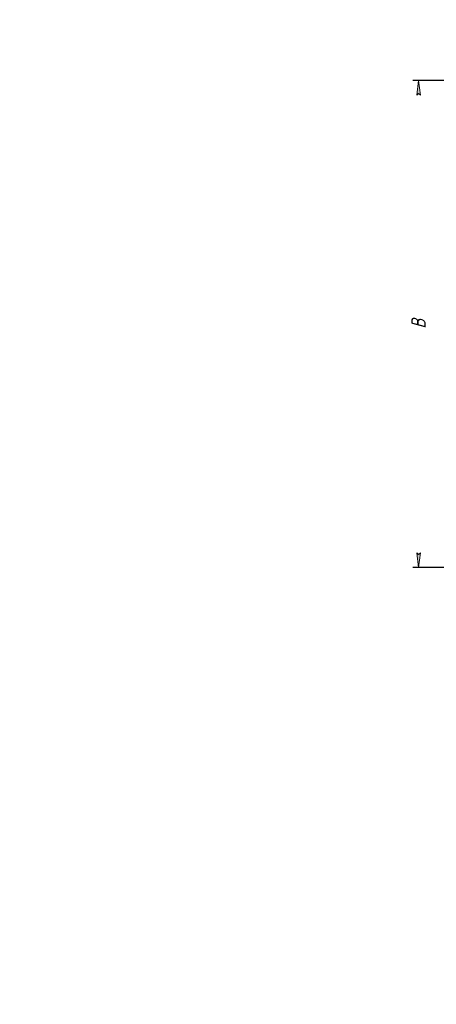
# Model space of a CAD drawing. Header units: millimetres. Extents: x 0 to 420, y 0 to 594.
# Tile 1 of 17: x 0 to 144, y 0 to 340. Entities that reach past the tile are written whole.
import ezdxf

# ---------------------------------------------------------------- set-up
doc = ezdxf.new("R2010")
doc.units = ezdxf.units.MM
doc.linetypes.add('K5LT_THIN', pattern=[0])
doc.layers.add('Системный слой', color=7, linetype='Continuous')
doc.styles.add('KDIMTEXTSTYLE', font='GOST_AU.SHX', dxfattribs={"width": 0.96, "oblique": 15, "height": 5})
doc.dimstyles.new('KDIMSTYLE (0.20)', dxfattribs={"dimtxt": 5, "dimasz": 1, "dimexe": 2, "dimexo": 0, "dimgap": 1, "dimtad": 1, "dimlfac": 5, "dimtxsty": 'KDIMTEXTSTYLE', "dimsah": 1, "dimcen": 0, "dimdle": 1, "dimadec": 0, "dimazin": 0, "dimtfac": 0.667, "dimtmove": 0, "dimatfit": 3, "dimfxl": 1, "dimtvp": 1, "dimtolj": 1, "dimtzin": 0, "dimarcsym": 0})

# ---------------------------------------------------------------- blocks, each defined once
blk = doc.blocks.new('KDIMARROW_01')
at = {"layer": 'Системный слой'}
blk.add_hatch(color=0, dxfattribs=at).paths.add_polyline_path([(0, 0), (-5, 0.66), (-4.5, 0), (-5, -0.66)])
at = {"layer": 'Системный слой', "color": 0, "linetype": 'K5LT_THIN', "lineweight": 18}
for p, q in [((-4.5, 0), (-5, 0.66)), ((-5, 0.66), (0, 0)), ((0, 0), (-5, -0.66)), ((-5, -0.66), (-4.5, 0)), ((0, 0), (-1, 0))]:
    blk.add_line(p, q, dxfattribs=at)

msp = doc.modelspace()

# ---------------------------------------------------------------- dimensions: what is measured, and where the dimension line sits
at = {"layer": 'Системный слой', "color": 7}
msp.add_linear_dim(base=(137.7575, 318.9437), p1=(160.4575, 150.8437), p2=(196.4575, 318.9437), angle=90, location=(137.7575, 234.8937), text='\\H5.0;\\W0.965;\\Q15;\\H5.0;\\W0.965;\\Q15;\\Q15;В', dimstyle='KDIMSTYLE (0.20)', override={"dimexo": 0, "dimblk1": 'KDIMARROW_01', "dimblk2": 'KDIMARROW_01', "dimse1": 0, "dimse2": 0, "dimclrt": 7, "dimtolj": 1}, dxfattribs=at).render()

doc.saveas('drawing.dxf')
